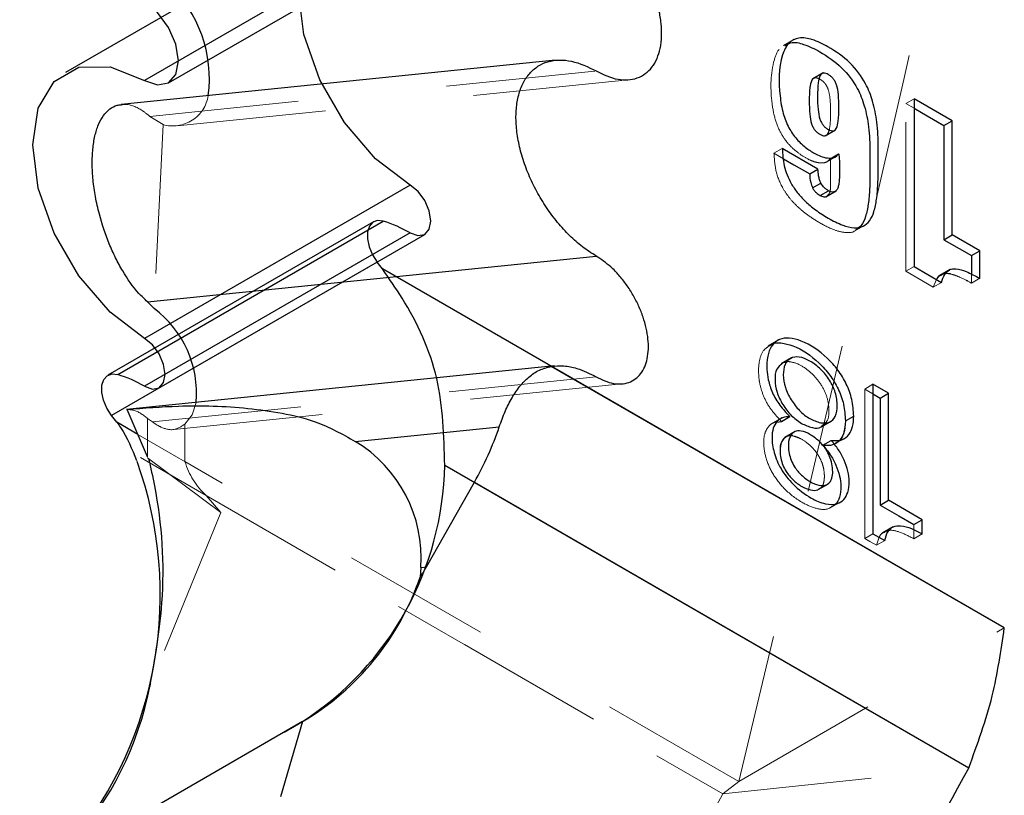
# Model space of a CAD drawing. Header units: inches. Extents: x 0.1 to 87.3, y 0.1 to 33.9.
# Tile 82 of 161: x 35.546 to 36.207, y 6.838 to 7.359. Entities that reach past the tile are written whole.
import ezdxf

# ---------------------------------------------------------------- set-up
doc = ezdxf.new("R2010")
doc.units = ezdxf.units.IN
doc.header["$MEASUREMENT"] = 0
doc.linetypes.add('HIDDEN', pattern=[0.075, 0.05, -0.025])

msp = doc.modelspace()

# ---------------------------------------------------------------- linework, layer by layer
at = {"color": 7, "linetype": 'Continuous', "lineweight": 25}
for p, q in [((35.755023, 7.425984), (35.576854, 7.323129)), ((35.80801, 7.420737), (35.629842, 7.317882)), ((35.645943, 7.316288), (35.824111, 7.419143)), ((36.065408, 7.345231), (36.064712, 7.344829)), ((35.905619, 7.331391), (35.614205, 7.301727)), ((36.085041, 7.322912), (36.078081, 7.318894)), ((36.085041, 7.322912), (36.078777, 7.319296)), ((36.146081, 7.305599), (36.146081, 7.193121)), ((36.171669, 7.290827), (36.146081, 7.305599)), ((36.146081, 7.305599), (36.146081, 7.193121)), ((36.171669, 7.290827), (36.146081, 7.305599)), ((36.166101, 7.287613), (36.171669, 7.290827)), ((36.166101, 7.287613), (36.171669, 7.290827)), ((36.166101, 7.287613), (36.166101, 7.211037)), ((36.166101, 7.287613), (36.166101, 7.211037)), ((36.171669, 7.214252), (36.171669, 7.290827)), ((36.171669, 7.214252), (36.171669, 7.290827)), ((36.086374, 7.280724), (36.093334, 7.284741)), ((36.08707, 7.281126), (36.093334, 7.284741)), ((36.081619, 7.258469), (36.05768, 7.272289)), ((36.081619, 7.258469), (36.05768, 7.272289)), ((36.090864, 7.26604), (36.095362, 7.268636)), ((36.090864, 7.26604), (36.095362, 7.268636)), ((36.093425, 7.266637), (36.094121, 7.267039)), ((36.095362, 7.268636), (36.09564, 7.268476)), ((36.095362, 7.268636), (36.09564, 7.268476)), ((36.076051, 7.255255), (36.081619, 7.258469)), ((36.076051, 7.255255), (36.081619, 7.258469)), ((35.80801, 7.247656), (35.629842, 7.144801)), ((36.077978, 7.245878), (36.083546, 7.249092)), ((36.077978, 7.245878), (36.083546, 7.249092)), ((36.083071, 7.240712), (36.088639, 7.243926)), ((36.083071, 7.240712), (36.088639, 7.243926)), ((36.086866, 7.239854), (36.093826, 7.243871)), ((36.087562, 7.240255), (36.093826, 7.243871)), ((35.783388, 7.222993), (35.605219, 7.120139)), ((35.611865, 7.120618), (35.790034, 7.223473)), ((36.112629, 7.220531), (36.113324, 7.220933)), ((35.807947, 7.215674), (35.629779, 7.112819)), ((35.639644, 7.111811), (35.817813, 7.214666)), ((36.166101, 7.211037), (36.171669, 7.214252)), ((36.166101, 7.211037), (36.171669, 7.214252)), ((36.190093, 7.203616), (36.171669, 7.214252)), ((36.190093, 7.203616), (36.171669, 7.214252)), ((35.631755, 7.169492), (35.932765, 7.200133)), ((36.184525, 7.200402), (36.190093, 7.203616)), ((36.184525, 7.200402), (36.190093, 7.203616)), ((36.184525, 7.200402), (36.184525, 7.18799)), ((36.184525, 7.200402), (36.184525, 7.18799)), ((36.190093, 7.185198), (36.190093, 7.203616)), ((36.190093, 7.185198), (36.190093, 7.203616)), ((35.785941, 7.196087), (35.607772, 7.093232)), ((36.146081, 7.193121), (36.164505, 7.182485)), ((36.146081, 7.193121), (36.164505, 7.182485)), ((36.206619, 6.950685), (35.789391, 7.191546)), ((36.170229, 7.191057), (36.163269, 7.187039)), ((36.170229, 7.191057), (36.163965, 7.187441)), ((35.63631, 7.164868), (35.631755, 7.169492)), ((36.05518, 7.143843), (36.054484, 7.143441)), ((36.063796, 7.131776), (36.056837, 7.127759)), ((36.063796, 7.131776), (36.0631, 7.131374)), ((35.904781, 7.126402), (35.617755, 7.097185)), ((36.206619, 6.950685), (35.902713, 7.126126)), ((36.118524, 7.114096), (36.118524, 7.013934)), ((36.12892, 7.108094), (36.118524, 7.114096)), ((36.118524, 7.114096), (36.118524, 7.013934)), ((36.12892, 7.108094), (36.118524, 7.114096)), ((36.123352, 7.10488), (36.12892, 7.108094)), ((36.123352, 7.10488), (36.12892, 7.108094)), ((36.12892, 7.036325), (36.12892, 7.108094)), ((36.12892, 7.036325), (36.12892, 7.108094)), ((36.123352, 7.10488), (36.123352, 7.033111)), ((36.123352, 7.10488), (36.123352, 7.033111)), ((35.631907, 7.06557), (35.618092, 7.097215)), ((35.625381, 7.080517), (35.611222, 7.088691)), ((36.053964, 7.088765), (36.057195, 7.089253)), ((36.053964, 7.088765), (36.057195, 7.089253)), ((36.05734, 7.091524), (36.056644, 7.091122)), ((36.057195, 7.089253), (36.062763, 7.092467)), ((36.057195, 7.089253), (36.062763, 7.092467)), ((36.083741, 7.085561), (36.090701, 7.089578)), ((36.084437, 7.085963), (36.090701, 7.089578)), ((36.100018, 7.089531), (36.105586, 7.092745)), ((36.100018, 7.089531), (36.105586, 7.092745)), ((35.771241, 7.07581), (35.867829, 7.085642)), ((36.066252, 7.082439), (36.059292, 7.078421)), ((36.066252, 7.082439), (36.059988, 7.078822)), ((36.084845, 7.073291), (36.090413, 7.076505)), ((36.084845, 7.073291), (36.090413, 7.076505)), ((36.099282, 7.077704), (36.099978, 7.078105)), ((35.831204, 7.059891), (36.182797, 6.856921)), ((35.819007, 6.991671), (35.851123, 7.048392)), ((35.851123, 7.048392), (36.182797, 6.856921)), ((36.081708, 7.043454), (36.088667, 7.047471)), ((36.087971, 7.04707), (36.088667, 7.047471)), ((36.096598, 7.035029), (36.097294, 7.035431)), ((36.123352, 7.033111), (36.12892, 7.036325)), ((36.123352, 7.033111), (36.12892, 7.036325)), ((36.151429, 7.023331), (36.12892, 7.036325)), ((36.151429, 7.023331), (36.12892, 7.036325)), ((36.145862, 7.020117), (36.151429, 7.023331)), ((36.145862, 7.020117), (36.151429, 7.023331)), ((36.151429, 7.013736), (36.151429, 7.023331)), ((36.151429, 7.013736), (36.151429, 7.023331)), ((36.132118, 7.018574), (36.125158, 7.014556)), ((36.132118, 7.018574), (36.125854, 7.014957)), ((36.118524, 7.013934), (36.126474, 7.009344)), ((36.118524, 7.013934), (36.126474, 7.009344)), ((35.815238, 6.991287), (35.814664, 6.984848)), ((35.815238, 6.991287), (35.819007, 6.991671)), ((35.735733, 6.887878), (35.546096, 6.778403)), ((35.735733, 6.887878), (35.546096, 6.778403)), ((35.735733, 6.887878), (35.720962, 6.837554)), ((35.735733, 6.887878), (35.720962, 6.837554))]:
    msp.add_line(p, q, dxfattribs=at)
at = {"color": 7, "linetype": 'HIDDEN', "lineweight": 18}
for p, q in [((36.065408, 7.345231), (36.058448, 7.341213)), ((36.064712, 7.344829), (36.058448, 7.341213)), ((35.633469, 7.293755), (35.932765, 7.324221)), ((36.078777, 7.319296), (36.078081, 7.318894)), ((35.651664, 7.287476), (35.954742, 7.318326)), ((36.140513, 7.302385), (36.146081, 7.305599)), ((36.140513, 7.302385), (36.146081, 7.305599)), ((36.140513, 7.189906), (36.140513, 7.302385)), ((36.140513, 7.302385), (36.146081, 7.299171)), ((36.140513, 7.302385), (36.146081, 7.299171)), ((36.140513, 7.189906), (36.140513, 7.302385)), ((35.633469, 7.293755), (35.642246, 7.288287)), ((35.642246, 7.288287), (35.63631, 7.164868)), ((36.086374, 7.280724), (36.08707, 7.281126)), ((36.052112, 7.269074), (36.05768, 7.272289)), ((36.052112, 7.269074), (36.05768, 7.272289)), ((36.052112, 7.269074), (36.058472, 7.265403)), ((36.052112, 7.269074), (36.058472, 7.265403)), ((36.087161, 7.263021), (36.094121, 7.267039)), ((36.087161, 7.263021), (36.093425, 7.266637)), ((36.089794, 7.265422), (36.090864, 7.26604)), ((36.089794, 7.265422), (36.090864, 7.26604)), ((36.090072, 7.265262), (36.09564, 7.268476)), ((36.090072, 7.265262), (36.09564, 7.268476)), ((36.086866, 7.239854), (36.087562, 7.240255)), ((36.106365, 7.216915), (36.113324, 7.220933)), ((36.106365, 7.216915), (36.112629, 7.220531)), ((36.140513, 7.189906), (36.146081, 7.193121)), ((36.140513, 7.189906), (36.146081, 7.193121)), ((36.163965, 7.187441), (36.163269, 7.187039)), ((36.184525, 7.18799), (36.184525, 7.181984)), ((36.184525, 7.18799), (36.184525, 7.181984)), ((36.161222, 7.18438), (36.158937, 7.179271)), ((36.161222, 7.18438), (36.158937, 7.179271)), ((36.158937, 7.179271), (36.164505, 7.182485)), ((36.158937, 7.179271), (36.164505, 7.182485)), ((36.184525, 7.181984), (36.190093, 7.185198)), ((36.184525, 7.181984), (36.190093, 7.185198)), ((36.05518, 7.143843), (36.04822, 7.139825)), ((36.054484, 7.143441), (36.04822, 7.139825)), ((36.0631, 7.131374), (36.056837, 7.127759)), ((35.635183, 7.08883), (35.932765, 7.119121)), ((35.64944, 7.083797), (35.950291, 7.11442)), ((36.112956, 7.110882), (36.118524, 7.114096)), ((36.112956, 7.110882), (36.118524, 7.114096)), ((36.112956, 7.010719), (36.112956, 7.110882)), ((36.112956, 7.110882), (36.118524, 7.107668)), ((36.112956, 7.110882), (36.118524, 7.107668)), ((36.112956, 7.010719), (36.112956, 7.110882)), ((35.631907, 7.091068), (35.635183, 7.08883)), ((35.631907, 7.065164), (35.631907, 7.091068)), ((35.65694, 7.062299), (35.65694, 7.087429)), ((36.05734, 7.091524), (36.05038, 7.087506)), ((36.056644, 7.091122), (36.05038, 7.087506)), ((36.08429, 7.086174), (36.085724, 7.087572)), ((36.083741, 7.085561), (36.084437, 7.085963)), ((36.02845, 6.847831), (35.625381, 7.080517)), ((36.059988, 7.078822), (36.059292, 7.078421)), ((36.093018, 7.074087), (36.099978, 7.078105)), ((36.093018, 7.074087), (36.099282, 7.077704)), ((35.627104, 7.064994), (36.017836, 6.839429)), ((35.681072, 7.028178), (35.631907, 7.064757)), ((36.02845, 6.847831), (35.65694, 7.062299)), ((36.081708, 7.043454), (36.087971, 7.04707)), ((35.681072, 7.028178), (35.671233, 7.039519)), ((35.671233, 7.039519), (36.017836, 6.839429)), ((36.090334, 7.031413), (36.097294, 7.035431)), ((36.090334, 7.031413), (36.096598, 7.035029)), ((35.681072, 7.028178), (35.633329, 6.911435)), ((36.125854, 7.014957), (36.125158, 7.014556)), ((36.145862, 7.020117), (36.145862, 7.010522)), ((36.145862, 7.020117), (36.145862, 7.010522)), ((36.112956, 7.010719), (36.118524, 7.013934)), ((36.112956, 7.010719), (36.118524, 7.013934)), ((36.122369, 7.010901), (36.120907, 7.006129)), ((36.122369, 7.010901), (36.120907, 7.006129)), ((36.120907, 7.006129), (36.126474, 7.009344)), ((36.120907, 7.006129), (36.126474, 7.009344)), ((36.145862, 7.010522), (36.151429, 7.013736)), ((36.145862, 7.010522), (36.151429, 7.013736)), ((36.02845, 6.847831), (36.206619, 6.950685)), ((36.02845, 6.847831), (36.206619, 6.950685)), ((35.550205, 6.78067), (35.740001, 6.890236)), ((35.550205, 6.78067), (35.740001, 6.890236)), ((36.017836, 6.839429), (36.182797, 6.856921)), ((36.017836, 6.839429), (36.182797, 6.856921)), ((36.017836, 6.839429), (36.02845, 6.847831)), ((36.017836, 6.839429), (36.02845, 6.847831))]:
    msp.add_line(p, q, dxfattribs=at)
at = {"color": 7, "linetype": 'Continuous', "lineweight": 25, "flags": 128}
for points in [[(35.80801, 7.247656), (35.784852, 7.265261), (35.763961, 7.289613), (35.747381, 7.31833), (35.736736, 7.3486), (35.733068, 7.377459), (35.736736, 7.402084), (35.747381, 7.420064), (35.763961, 7.429638), (35.784852, 7.42987), (35.80801, 7.420737)], [(35.629842, 7.317882), (35.638556, 7.314853), (35.645944, 7.316289), (35.650881, 7.32197), (35.652614, 7.331033), (35.650881, 7.342097), (35.645944, 7.353477), (35.638556, 7.363443), (35.629842, 7.370475)], [(35.629842, 7.144801), (35.606683, 7.162406), (35.585792, 7.186758), (35.569212, 7.215475), (35.558568, 7.245745), (35.5549, 7.274605), (35.558568, 7.29923), (35.569212, 7.31721), (35.585792, 7.326784), (35.606683, 7.327016), (35.629842, 7.317882)], [(36.146081, 7.299171), (36.154839, 7.294115), (36.166101, 7.287613)], [(36.146081, 7.299171), (36.154839, 7.294115), (36.166101, 7.287613)], [(36.058472, 7.265403), (36.065518, 7.261336), (36.076051, 7.255255)], [(36.058472, 7.265403), (36.065518, 7.261336), (36.076051, 7.255255)], [(35.807947, 7.215674), (35.813265, 7.213798), (35.81778, 7.214648), (35.820804, 7.218093), (35.821874, 7.223607), (35.820828, 7.230348), (35.817825, 7.237288), (35.813323, 7.243367), (35.80801, 7.247656)], [(35.790034, 7.223473), (35.786203, 7.223886), (35.782986, 7.222742), (35.780659, 7.220138), (35.77942, 7.216297), (35.779375, 7.211548), (35.780528, 7.206297), (35.782781, 7.200991), (35.785941, 7.196087)], [(36.166101, 7.211037), (36.176415, 7.205083), (36.184525, 7.200402)], [(36.166101, 7.211037), (36.176415, 7.205083), (36.184525, 7.200402)], [(35.629779, 7.112819), (35.635096, 7.110943), (35.639611, 7.111793), (35.642635, 7.115238), (35.643706, 7.120752), (35.642659, 7.127493), (35.639656, 7.134434), (35.635155, 7.140512), (35.629842, 7.144801)], [(35.607772, 7.093232), (35.604613, 7.098137), (35.60236, 7.103442), (35.601207, 7.108693), (35.601251, 7.113443), (35.60249, 7.117283), (35.604818, 7.119887), (35.608034, 7.121031), (35.611865, 7.120618)], [(36.123352, 7.033111), (36.135961, 7.025832), (36.145862, 7.020117)], [(36.123352, 7.033111), (36.135961, 7.025832), (36.145862, 7.020117)]]:
    msp.add_lwpolyline(points, dxfattribs=at)
at = {"color": 7, "linetype": 'HIDDEN', "lineweight": 18, "flags": 128}
for points in [[(36.158937, 7.179271), (36.148619, 7.185227), (36.140513, 7.189906)], [(36.158937, 7.179271), (36.148619, 7.185227), (36.140513, 7.189906)], [(35.664405, 7.101934), (35.661743, 7.093535), (35.65694, 7.087429)], [(36.120907, 7.006129), (36.116454, 7.0087), (36.112956, 7.010719)], [(36.120907, 7.006129), (36.116454, 7.0087), (36.112956, 7.010719)]]:
    msp.add_lwpolyline(points, dxfattribs=at)
at = {"color": 7, "linetype": 'HIDDEN', "lineweight": 18}
for centre, radius, start, end in [((0.09845, 15.554191), 36.969794, 346.3789435, 350.3762457), ((0.09845, 15.554191), 36.969794, 346.3789435, 350.3762457), ((35.648801, 7.311507), 0.024127, 254.235568, 350.858797), ((35.705891, 7.077137), 0.051151, 196.863559, 227.344884), ((69.939768, -11.954122), 38.780086, 151.0125122, 151.3785147), ((69.939768, -11.954122), 38.780086, 151.0125122, 151.3785147)]:
    msp.add_arc(centre, radius, start, end, dxfattribs=at)
at = {"color": 7, "linetype": 'Continuous', "lineweight": 25}
for centre, radius, start, end in [((35.586858, 7.319002), 0.086509, 352.475854, 47.289164), ((35.76538, 7.142374), 0.084763, 59.854919, 73.090738), ((35.527841, 6.996422), 0.326315, 36.723991, 37.725406), ((35.594213, 7.108337), 0.070483, 354.787494, 53.326083), ((35.587211, 7.03952), 0.084763, 59.85493, 73.090813), ((35.352114, 6.895399), 0.323263, 36.722579, 37.733362), ((35.667177, 7.153258), 0.211738, 330.312812, 341.376984), ((35.723917, 6.997464), 0.09153, 356.130473, 58.866196), ((35.375747, 6.973038), 0.264631, 320.790553, 19.713521), ((35.622147, 7.063421), 0.209086, 302.904898, 359.03263), ((35.751013, 7.030162), 0.078133, 324.5522, 330.485413), ((35.645285, 7.042109), 0.178796, 300.389306, 341.321574), ((35.415393, 6.95387), 0.22203, 318.154859, 348.981745), ((70.118424, -11.94411), 38.79569, 151.0126508, 151.3785069), ((70.118424, -11.94411), 38.79569, 151.0126508, 151.3785069)]:
    msp.add_arc(centre, radius, start, end, dxfattribs=at)
for points, knots in [([(35.932765, 7.324221), (35.937543, 7.321899), (35.946232, 7.317677), (35.960585, 7.318211), (35.971538, 7.326425), (35.976822, 7.340133), (35.977032, 7.353515), (35.975087, 7.365251), (35.972429, 7.374604), (35.968698, 7.383965), (35.963993, 7.393081), (35.958449, 7.401717), (35.952187, 7.409599), (35.944034, 7.418169), (35.937049, 7.422903), (35.932765, 7.425807)], [0, 0, 0, 0, 0.1009492, 0.1835949, 0.2610712, 0.3491809, 0.455677, 0.5147687, 0.5771925, 0.6419481, 0.7079069, 0.7738603, 0.8386061, 0.9010105, 1, 1, 1, 1]), ([(36.05768, 7.272289), (36.057928, 7.268389), (36.058448, 7.260201), (36.062489, 7.250205), (36.067727, 7.242461), (36.07319, 7.236517), (36.080173, 7.23073), (36.088604, 7.225304), (36.09723, 7.2209), (36.105267, 7.218653), (36.112021, 7.219537), (36.116772, 7.223843), (36.119523, 7.230329), (36.121159, 7.238704), (36.12195, 7.249002), (36.12207, 7.258839), (36.122052, 7.266259), (36.122053, 7.270088), (36.122053, 7.271773), (36.122053, 7.272514), (36.122053, 7.27284), (36.122053, 7.272984), (36.122053, 7.273047), (36.122053, 7.273075), (36.122053, 7.273087), (36.122053, 7.273093), (36.122053, 7.278715), (36.121573, 7.289133), (36.118834, 7.303535), (36.113406, 7.317411), (36.103461, 7.330438), (36.090341, 7.339627), (36.078777, 7.345385), (36.069242, 7.347226), (36.061118, 7.343186), (36.055028, 7.329121), (36.055195, 7.312565), (36.057813, 7.296107), (36.061684, 7.286207), (36.067106, 7.27831), (36.073525, 7.272539), (36.079368, 7.268782), (36.084504, 7.266508), (36.08872, 7.265559), (36.093016, 7.265883), (36.094618, 7.267763), (36.095362, 7.268636)], [0, 0, 0, 0, 0.0335478, 0.0704408, 0.0911241, 0.1140203, 0.1397907, 0.1691247, 0.2003346, 0.2230624, 0.2402386, 0.2564199, 0.2757521, 0.3000877, 0.3298056, 0.3646924, 0.3849053, 0.3937993, 0.3977117, 0.3994335, 0.4001907, 0.4005246, 0.4006713, 0.4007354, 0.400764, 0.4007758, 0.400786, 0.4492449, 0.4904681, 0.5266651, 0.5768557, 0.6291967, 0.6632205, 0.6884536, 0.7096489, 0.7356076, 0.8149427, 0.849477, 0.8790837, 0.905763, 0.9313288, 0.9529774, 0.9654854, 0.9794419, 0.9904538, 1, 1, 1, 1]), ([(36.05768, 7.272289), (36.057928, 7.268389), (36.058448, 7.260201), (36.062489, 7.250205), (36.067727, 7.242461), (36.07319, 7.236517), (36.080173, 7.23073), (36.088604, 7.225304), (36.09723, 7.2209), (36.105267, 7.218653), (36.112021, 7.219537), (36.116772, 7.223843), (36.119523, 7.230329), (36.121159, 7.238704), (36.12195, 7.249002), (36.12207, 7.258839), (36.122052, 7.266259), (36.122053, 7.270088), (36.122053, 7.271773), (36.122053, 7.272514), (36.122053, 7.27284), (36.122053, 7.272984), (36.122053, 7.273047), (36.122053, 7.273075), (36.122053, 7.273087), (36.122053, 7.273093), (36.122053, 7.278715), (36.121573, 7.289133), (36.118834, 7.303535), (36.113406, 7.317411), (36.103461, 7.330438), (36.090341, 7.339627), (36.078777, 7.345385), (36.069242, 7.347226), (36.061118, 7.343186), (36.055028, 7.329121), (36.055195, 7.312565), (36.057813, 7.296107), (36.061684, 7.286207), (36.067106, 7.27831), (36.073525, 7.272539), (36.079368, 7.268782), (36.084504, 7.266508), (36.08872, 7.265559), (36.093016, 7.265883), (36.094618, 7.267763), (36.095362, 7.268636)], [0, 0, 0, 0, 0.0335478, 0.0704408, 0.0911241, 0.1140203, 0.1397907, 0.1691247, 0.2003346, 0.2230624, 0.2402386, 0.2564199, 0.2757521, 0.3000877, 0.3298056, 0.3646924, 0.3849053, 0.3937993, 0.3977117, 0.3994335, 0.4001907, 0.4005246, 0.4006713, 0.4007354, 0.400764, 0.4007758, 0.400786, 0.4492449, 0.4904681, 0.5266651, 0.5768557, 0.6291967, 0.6632205, 0.6884536, 0.7096489, 0.7356076, 0.8149427, 0.849477, 0.8790837, 0.905763, 0.9313288, 0.9529774, 0.9654854, 0.9794419, 0.9904538, 1, 1, 1, 1]), ([(36.059435, 7.341089), (36.060687, 7.341861), (36.064492, 7.344208), (36.073314, 7.341986), (36.084722, 7.336502), (36.097909, 7.327196), (36.107836, 7.314201), (36.113267, 7.300319), (36.116005, 7.285919), (36.116486, 7.275489), (36.116485, 7.269847), (36.116485, 7.269806), (36.116485, 7.269747), (36.116485, 7.26964), (36.116485, 7.26945), (36.116485, 7.269111), (36.116485, 7.268505), (36.116485, 7.267423), (36.116486, 7.265491), (36.116484, 7.262041), (36.116499, 7.255121), (36.116376, 7.245798), (36.115608, 7.235463), (36.113912, 7.22719), (36.111428, 7.220704), (36.108268, 7.218422), (36.106956, 7.217475)], [0, 0, 0, 0, 0.0270238, 0.082101, 0.1563659, 0.2706125, 0.3801653, 0.4591739, 0.5491532, 0.6549263, 0.6551655, 0.6553533, 0.6556882, 0.6562882, 0.6573557, 0.6592661, 0.6626746, 0.6687592, 0.6796326, 0.6990457, 0.7337089, 0.809854, 0.874724, 0.9278422, 0.9700393, 1, 1, 1, 1]), ([(36.059435, 7.341089), (36.060687, 7.341861), (36.064492, 7.344208), (36.073314, 7.341986), (36.084722, 7.336502), (36.097909, 7.327196), (36.107836, 7.314201), (36.113267, 7.300319), (36.116005, 7.285919), (36.116486, 7.275489), (36.116485, 7.269847), (36.116485, 7.269806), (36.116485, 7.269747), (36.116485, 7.26964), (36.116485, 7.26945), (36.116485, 7.269111), (36.116485, 7.268505), (36.116485, 7.267423), (36.116486, 7.265491), (36.116484, 7.262041), (36.116499, 7.255121), (36.116376, 7.245798), (36.115608, 7.235463), (36.113912, 7.22719), (36.111428, 7.220704), (36.108268, 7.218422), (36.106956, 7.217475)], [0, 0, 0, 0, 0.0270238, 0.082101, 0.1563659, 0.2706125, 0.3801653, 0.4591739, 0.5491532, 0.6549263, 0.6551655, 0.6553533, 0.6556882, 0.6562882, 0.6573557, 0.6592661, 0.6626746, 0.6687592, 0.6796326, 0.6990457, 0.7337089, 0.809854, 0.874724, 0.9278422, 0.9700393, 1, 1, 1, 1]), ([(35.932765, 7.200133), (35.929704, 7.202083), (35.923411, 7.206092), (35.914832, 7.213774), (35.906711, 7.222624), (35.899315, 7.232575), (35.89282, 7.243319), (35.887409, 7.254577), (35.883224, 7.26604), (35.880381, 7.277401), (35.878957, 7.288355), (35.878993, 7.298616), (35.8805, 7.307918), (35.883462, 7.316018), (35.887849, 7.322687), (35.893578, 7.327678), (35.900462, 7.330775), (35.908205, 7.331854), (35.919513, 7.330747), (35.92739, 7.326868), (35.932765, 7.324221)], [0, 0, 0, 0, 0.056814, 0.1167906, 0.179825, 0.2448744, 0.3107818, 0.3763409, 0.44036, 0.5017376, 0.5595435, 0.6130843, 0.6620277, 0.7065183, 0.7473101, 0.7858292, 0.8240219, 0.8639124, 0.9071214, 1, 1, 1, 1]), ([(36.078804, 7.319243), (36.078717, 7.319214), (36.078134, 7.319019), (36.076845, 7.316858), (36.075881, 7.311906), (36.075705, 7.304162), (36.075886, 7.296059), (36.076798, 7.29001), (36.078199, 7.28651), (36.079473, 7.284555), (36.081055, 7.282963), (36.082303, 7.282177), (36.082937, 7.281778)], [0, 0, 0, 0, 0.0066844, 0.045235, 0.1704201, 0.3862748, 0.6132174, 0.7728136, 0.8352051, 0.8910334, 0.9446338, 1, 1, 1, 1]), ([(36.078804, 7.319243), (36.078717, 7.319214), (36.078134, 7.319019), (36.076845, 7.316858), (36.075881, 7.311906), (36.075705, 7.304162), (36.075886, 7.296059), (36.076798, 7.29001), (36.078199, 7.28651), (36.079473, 7.284555), (36.081055, 7.282963), (36.082303, 7.282177), (36.082937, 7.281778)], [0, 0, 0, 0, 0.0066844, 0.045235, 0.1704201, 0.3862748, 0.6132174, 0.7728136, 0.8352051, 0.8910334, 0.9446338, 1, 1, 1, 1]), ([(36.090188, 7.284219), (36.089618, 7.284459), (36.088357, 7.28499), (36.086633, 7.286197), (36.085038, 7.287764), (36.083767, 7.289726), (36.082365, 7.293223), (36.081457, 7.299268), (36.081257, 7.307409), (36.081493, 7.315027), (36.082347, 7.320211), (36.08396, 7.322427), (36.085399, 7.32296), (36.086968, 7.322658), (36.088634, 7.321826), (36.090376, 7.320656), (36.091962, 7.31908), (36.093229, 7.317123), (36.094625, 7.313624), (36.095525, 7.307578), (36.095723, 7.299436), (36.095489, 7.291823), (36.094632, 7.28664), (36.09303, 7.284433), (36.09159, 7.283879), (36.090673, 7.284101), (36.090188, 7.284219)], [0, 0, 0, 0, 0.020651, 0.0456434, 0.0698387, 0.0950397, 0.1232033, 0.1952453, 0.2976876, 0.3951182, 0.4516333, 0.4690352, 0.4837039, 0.5001445, 0.5209159, 0.5458564, 0.5699974, 0.5951528, 0.6232786, 0.6953241, 0.7978696, 0.8951824, 0.9516378, 0.9690204, 0.9836448, 1, 1, 1, 1]), ([(36.090188, 7.284219), (36.089618, 7.284459), (36.088357, 7.28499), (36.086633, 7.286197), (36.085038, 7.287764), (36.083767, 7.289726), (36.082365, 7.293223), (36.081457, 7.299268), (36.081257, 7.307409), (36.081493, 7.315027), (36.082347, 7.320211), (36.08396, 7.322427), (36.085399, 7.32296), (36.086968, 7.322658), (36.088634, 7.321826), (36.090376, 7.320656), (36.091962, 7.31908), (36.093229, 7.317123), (36.094625, 7.313624), (36.095525, 7.307578), (36.095723, 7.299436), (36.095489, 7.291823), (36.094632, 7.28664), (36.09303, 7.284433), (36.09159, 7.283879), (36.090673, 7.284101), (36.090188, 7.284219)], [0, 0, 0, 0, 0.020651, 0.0456434, 0.0698387, 0.0950397, 0.1232033, 0.1952453, 0.2976876, 0.3951182, 0.4516333, 0.4690352, 0.4837039, 0.5001445, 0.5209159, 0.5458564, 0.5699974, 0.5951528, 0.6232786, 0.6953241, 0.7978696, 0.8951824, 0.9516378, 0.9690204, 0.9836448, 1, 1, 1, 1]), ([(35.631755, 7.169492), (35.629815, 7.171324), (35.623382, 7.177396), (35.616445, 7.187588), (35.610257, 7.198991), (35.604613, 7.211589), (35.600043, 7.225307), (35.59682, 7.239734), (35.59521, 7.250993), (35.59459, 7.261659), (35.594958, 7.271517), (35.596307, 7.280369), (35.598632, 7.28801), (35.601936, 7.294306), (35.606228, 7.298827), (35.610557, 7.301297), (35.613303, 7.301451), (35.614228, 7.301503)], [0, 0, 0, 0, 0.0532653, 0.1766354, 0.243814, 0.3127396, 0.4522945, 0.5319392, 0.6080029, 0.6793975, 0.7452419, 0.8048614, 0.8578624, 0.9043633, 0.9454021, 0.9816203, 1, 1, 1, 1]), ([(36.082937, 7.281778), (36.08348, 7.281494), (36.084453, 7.280985), (36.085959, 7.280652), (36.086726, 7.281025), (36.087043, 7.281179)], [0, 0, 0, 0, 0.42537169, 0.7623197, 1, 1, 1, 1]), ([(36.082937, 7.281778), (36.08348, 7.281494), (36.084453, 7.280985), (36.085959, 7.280652), (36.086726, 7.281025), (36.087043, 7.281179)], [0, 0, 0, 0, 0.42537169, 0.7623197, 1, 1, 1, 1]), ([(36.09564, 7.268476), (36.096105, 7.261684), (36.096632, 7.253993), (36.095069, 7.245767), (36.093942, 7.243888), (36.092291, 7.242971), (36.090394, 7.243049), (36.089256, 7.243617), (36.088639, 7.243926)], [0, 0, 0, 0, 0.6666604, 0.7548216, 0.820621, 0.875449, 0.9324069, 1, 1, 1, 1]), ([(36.09564, 7.268476), (36.096105, 7.261684), (36.096632, 7.253993), (36.095069, 7.245767), (36.093942, 7.243888), (36.092291, 7.242971), (36.090394, 7.243049), (36.089256, 7.243617), (36.088639, 7.243926)], [0, 0, 0, 0, 0.6666604, 0.7548216, 0.820621, 0.875449, 0.9324069, 1, 1, 1, 1]), ([(36.076051, 7.255255), (36.076148, 7.253301), (36.076308, 7.250065), (36.077504, 7.247066), (36.077978, 7.245878)], [0, 0, 0, 0, 0.6037225, 1, 1, 1, 1]), ([(36.076051, 7.255255), (36.076148, 7.253301), (36.076308, 7.250065), (36.077504, 7.247066), (36.077978, 7.245878)], [0, 0, 0, 0, 0.6037225, 1, 1, 1, 1]), ([(36.083546, 7.249092), (36.083228, 7.249819), (36.082565, 7.251337), (36.081861, 7.254492), (36.081714, 7.25691), (36.081619, 7.258469)], [0, 0, 0, 0, 0.2467125, 0.5144792, 1, 1, 1, 1]), ([(36.083546, 7.249092), (36.083228, 7.249819), (36.082565, 7.251337), (36.081861, 7.254492), (36.081714, 7.25691), (36.081619, 7.258469)], [0, 0, 0, 0, 0.2467125, 0.5144792, 1, 1, 1, 1]), ([(36.088639, 7.243926), (36.088024, 7.244309), (36.086834, 7.24505), (36.084978, 7.24669), (36.084087, 7.248184), (36.083546, 7.249092)], [0, 0, 0, 0, 0.2953727, 0.5718447, 1, 1, 1, 1]), ([(36.088639, 7.243926), (36.088024, 7.244309), (36.086834, 7.24505), (36.084978, 7.24669), (36.084087, 7.248184), (36.083546, 7.249092)], [0, 0, 0, 0, 0.2953727, 0.5718447, 1, 1, 1, 1]), ([(36.077978, 7.245878), (36.078307, 7.245288), (36.078959, 7.244116), (36.08063, 7.242286), (36.082131, 7.241318), (36.083071, 7.240712)], [0, 0, 0, 0, 0.27449446, 0.54582701, 1, 1, 1, 1]), ([(36.077978, 7.245878), (36.078307, 7.245288), (36.078959, 7.244116), (36.08063, 7.242286), (36.082131, 7.241318), (36.083071, 7.240712)], [0, 0, 0, 0, 0.27449446, 0.54582701, 1, 1, 1, 1]), ([(36.083071, 7.240712), (36.08382, 7.240362), (36.085191, 7.23972), (36.087076, 7.23973), (36.087555, 7.240255), (36.087559, 7.240259)], [0, 0, 0, 0, 0.54440482, 0.99642753, 1, 1, 1, 1]), ([(36.083071, 7.240712), (36.08382, 7.240362), (36.085191, 7.23972), (36.087076, 7.23973), (36.087555, 7.240255), (36.087559, 7.240259)], [0, 0, 0, 0, 0.54440482, 0.99642753, 1, 1, 1, 1]), ([(35.932765, 7.119121), (35.936575, 7.11727), (35.943504, 7.113902), (35.954951, 7.114329), (35.963686, 7.120879), (35.9679, 7.131811), (35.968066, 7.142483), (35.966516, 7.151841), (35.964395, 7.1593), (35.961421, 7.166765), (35.957669, 7.174036), (35.953247, 7.180922), (35.948254, 7.187208), (35.941752, 7.194042), (35.936182, 7.197817), (35.932765, 7.200133)], [0, 0, 0, 0, 0.100949, 0.1835947, 0.2610683, 0.3491791, 0.4556761, 0.5147667, 0.5771895, 0.6419494, 0.7079089, 0.7738618, 0.8386074, 0.9010084, 1, 1, 1, 1]), ([(35.831204, 7.059891), (35.830721, 7.079486), (35.829753, 7.118811), (35.809654, 7.1626), (35.793918, 7.185078), (35.789391, 7.191546)], [0, 0, 0, 0, 0.41432, 0.831494, 1, 1, 1, 1]), ([(36.170449, 7.188121), (36.168862, 7.188317), (36.16563, 7.188717), (36.162094, 7.186563), (36.161352, 7.184706), (36.161222, 7.18438)], [0, 0, 0, 0, 0.4430226, 0.9020883, 1, 1, 1, 1]), ([(36.164179, 7.187092), (36.163179, 7.186639), (36.161836, 7.186031), (36.161347, 7.184715), (36.161222, 7.18438)], [0, 0, 0, 0, 0.7455302, 1, 1, 1, 1]), ([(36.164505, 7.182485), (36.165087, 7.184343), (36.166105, 7.187589), (36.169651, 7.191313), (36.175166, 7.191948), (36.182064, 7.189555), (36.187113, 7.186815), (36.190093, 7.185198)], [0, 0, 0, 0, 0.1829017, 0.319642, 0.4567632, 0.6794252, 1, 1, 1, 1]), ([(36.164505, 7.182485), (36.165087, 7.184343), (36.166105, 7.187589), (36.169651, 7.191313), (36.175166, 7.191948), (36.182064, 7.189555), (36.187113, 7.186815), (36.190093, 7.185198)], [0, 0, 0, 0, 0.1829017, 0.319642, 0.4567632, 0.6794252, 1, 1, 1, 1]), ([(36.105586, 7.092745), (36.105333, 7.096502), (36.104835, 7.103922), (36.100959, 7.114394), (36.095278, 7.123792), (36.08568, 7.134344), (36.074478, 7.142208), (36.062893, 7.145499), (36.055562, 7.144715), (36.049963, 7.140019), (36.047439, 7.132545), (36.047156, 7.124693), (36.048196, 7.116394), (36.050904, 7.108203), (36.055784, 7.099723), (36.060383, 7.094941), (36.062763, 7.092467)], [0, 0, 0, 0, 0.0811142, 0.1602155, 0.2388254, 0.3174525, 0.4681393, 0.5269941, 0.5752558, 0.6211149, 0.6765558, 0.7405472, 0.7903089, 0.8568535, 0.9259369, 1, 1, 1, 1]), ([(36.105586, 7.092745), (36.105333, 7.096502), (36.104835, 7.103922), (36.100959, 7.114394), (36.095278, 7.123792), (36.08568, 7.134344), (36.074478, 7.142208), (36.062893, 7.145499), (36.055562, 7.144715), (36.049963, 7.140019), (36.047439, 7.132545), (36.047156, 7.124693), (36.048196, 7.116394), (36.050904, 7.108203), (36.055784, 7.099723), (36.060383, 7.094941), (36.062763, 7.092467)], [0, 0, 0, 0, 0.0811142, 0.1602155, 0.2388254, 0.3174525, 0.4681393, 0.5269941, 0.5752558, 0.6211149, 0.6765558, 0.7405472, 0.7903089, 0.8568535, 0.9259369, 1, 1, 1, 1]), ([(36.04908, 7.139975), (36.049424, 7.14028), (36.051451, 7.142078), (36.057456, 7.142094), (36.068802, 7.13915), (36.080131, 7.131101), (36.089706, 7.120583), (36.095393, 7.111179), (36.099267, 7.100708), (36.099765, 7.093287), (36.100018, 7.089531)], [0, 0, 0, 0, 0.0168429, 0.099326, 0.1999132, 0.4574486, 0.5918285, 0.7261726, 0.8613696, 1, 1, 1, 1]), ([(36.04908, 7.139975), (36.049424, 7.14028), (36.051451, 7.142078), (36.057456, 7.142094), (36.068802, 7.13915), (36.080131, 7.131101), (36.089706, 7.120583), (36.095393, 7.111179), (36.099267, 7.100708), (36.099765, 7.093287), (36.100018, 7.089531)], [0, 0, 0, 0, 0.0168429, 0.099326, 0.1999132, 0.4574486, 0.5918285, 0.7261726, 0.8613696, 1, 1, 1, 1]), ([(36.057583, 7.128092), (36.056259, 7.126894), (36.053125, 7.124057), (36.05246, 7.11663), (36.053873, 7.108536), (36.057821, 7.100382), (36.063303, 7.093044), (36.068235, 7.089554), (36.070641, 7.087851)], [0, 0, 0, 0, 0.1085582, 0.257013, 0.4342855, 0.6242531, 0.8166818, 1, 1, 1, 1]), ([(36.057583, 7.128092), (36.056259, 7.126894), (36.053125, 7.124057), (36.05246, 7.11663), (36.053873, 7.108536), (36.057821, 7.100382), (36.063303, 7.093044), (36.068235, 7.089554), (36.070641, 7.087851)], [0, 0, 0, 0, 0.1085582, 0.257013, 0.4342855, 0.6242531, 0.8166818, 1, 1, 1, 1]), ([(36.083416, 7.088275), (36.080942, 7.089063), (36.07565, 7.090746), (36.068951, 7.096413), (36.063363, 7.103562), (36.059462, 7.111733), (36.057975, 7.119932), (36.058844, 7.127116), (36.063022, 7.132219), (36.069752, 7.132821), (36.076753, 7.129673), (36.083767, 7.12434), (36.089664, 7.117099), (36.093599, 7.108719), (36.094935, 7.100312), (36.094108, 7.092899), (36.089391, 7.087927), (36.085455, 7.088157), (36.083416, 7.088275)], [0, 0, 0, 0, 0.06206098, 0.13269263, 0.20683141, 0.28002201, 0.34832146, 0.40551801, 0.44942321, 0.49494661, 0.55623973, 0.63113184, 0.70570742, 0.77909921, 0.85129462, 0.90920145, 0.95298375, 1, 1, 1, 1]), ([(36.083416, 7.088275), (36.080942, 7.089063), (36.07565, 7.090746), (36.068951, 7.096413), (36.063363, 7.103562), (36.059462, 7.111733), (36.057975, 7.119932), (36.058844, 7.127116), (36.063022, 7.132219), (36.069752, 7.132821), (36.076753, 7.129673), (36.083767, 7.12434), (36.089664, 7.117099), (36.093599, 7.108719), (36.094935, 7.100312), (36.094108, 7.092899), (36.089391, 7.087927), (36.085455, 7.088157), (36.083416, 7.088275)], [0, 0, 0, 0, 0.06206098, 0.13269263, 0.20683141, 0.28002201, 0.34832146, 0.40551801, 0.44942321, 0.49494661, 0.55623973, 0.63113184, 0.70570742, 0.77909921, 0.85129462, 0.90920145, 0.95298375, 1, 1, 1, 1]), ([(35.867829, 7.085642), (35.869075, 7.089102), (35.871475, 7.095768), (35.876094, 7.104898), (35.881341, 7.112752), (35.887429, 7.119135), (35.894519, 7.124034), (35.899976, 7.125427), (35.902713, 7.126126)], [0, 0, 0, 0, 0.1967942, 0.37907, 0.5465476, 0.7005101, 0.8498016, 1, 1, 1, 1]), ([(35.902713, 7.126126), (35.905491, 7.12636), (35.911266, 7.126846), (35.921658, 7.124665), (35.928556, 7.121222), (35.932765, 7.119121)], [0, 0, 0, 0, 0.2653623, 0.5516608, 1, 1, 1, 1]), ([(36.118524, 7.107668), (36.118608, 7.107619), (36.120217, 7.106688), (36.121827, 7.10576), (36.123352, 7.10488)], [0, 0, 0, 0, 0.0527296, 1, 1, 1, 1]), ([(36.118524, 7.107668), (36.118608, 7.107619), (36.120217, 7.106688), (36.121827, 7.10576), (36.123352, 7.10488)], [0, 0, 0, 0, 0.0527296, 1, 1, 1, 1]), ([(35.618092, 7.097215), (35.629581, 7.098161), (35.656577, 7.100386), (35.691511, 7.099341), (35.72208, 7.094968), (35.746978, 7.089335), (35.762468, 7.0807), (35.771241, 7.07581)], [0, 0, 0, 0, 0.2199078, 0.5167288, 0.6636587, 0.8095213, 1, 1, 1, 1]), ([(35.611222, 7.088691), (35.612085, 7.087514), (35.617792, 7.079724), (35.621418, 7.070699), (35.624495, 7.063038)], [0, 0, 0, 0, 0.1511835, 1, 1, 1, 1]), ([(36.062763, 7.092467), (36.061093, 7.092385), (36.057844, 7.092225), (36.053715, 7.089149), (36.051227, 7.08437), (36.05042, 7.077169), (36.05193, 7.06781), (36.056598, 7.056853), (36.064984, 7.046169), (36.07544, 7.038267), (36.085726, 7.033573), (36.093948, 7.033236), (36.099393, 7.0367), (36.102109, 7.0421), (36.102808, 7.048746), (36.10185, 7.056087), (36.099314, 7.063341), (36.095599, 7.0704), (36.092136, 7.074477), (36.090413, 7.076505)], [0, 0, 0, 0, 0.0356176, 0.0692601, 0.1060256, 0.1497904, 0.2242449, 0.3094818, 0.405758, 0.5158015, 0.5907608, 0.6495859, 0.6848443, 0.7245918, 0.7762719, 0.8280044, 0.8841602, 0.9423615, 1, 1, 1, 1]), ([(36.062763, 7.092467), (36.061093, 7.092385), (36.057844, 7.092225), (36.053715, 7.089149), (36.051227, 7.08437), (36.05042, 7.077169), (36.05193, 7.06781), (36.056598, 7.056853), (36.064984, 7.046169), (36.07544, 7.038267), (36.085726, 7.033573), (36.093948, 7.033236), (36.099393, 7.0367), (36.102109, 7.0421), (36.102808, 7.048746), (36.10185, 7.056087), (36.099314, 7.063341), (36.095599, 7.0704), (36.092136, 7.074477), (36.090413, 7.076505)], [0, 0, 0, 0, 0.0356176, 0.0692601, 0.1060256, 0.1497904, 0.2242449, 0.3094818, 0.405758, 0.5158015, 0.5907608, 0.6495859, 0.6848443, 0.7245918, 0.7762719, 0.8280044, 0.8841602, 0.9423615, 1, 1, 1, 1]), ([(36.070641, 7.087851), (36.072894, 7.086772), (36.076852, 7.084877), (36.082538, 7.084325), (36.084092, 7.085966), (36.08429, 7.086174)], [0, 0, 0, 0, 0.53541305, 0.94102101, 1, 1, 1, 1]), ([(36.070641, 7.087851), (36.072894, 7.086772), (36.076852, 7.084877), (36.082538, 7.084325), (36.084092, 7.085966), (36.08429, 7.086174)], [0, 0, 0, 0, 0.53541305, 0.94102101, 1, 1, 1, 1]), ([(36.100018, 7.089531), (36.099862, 7.086626), (36.099586, 7.081482), (36.095898, 7.07536), (36.090386, 7.072781), (36.086783, 7.073112), (36.084845, 7.073291)], [0, 0, 0, 0, 0.3323526, 0.5886224, 0.7787188, 1, 1, 1, 1]), ([(36.090413, 7.076505), (36.092855, 7.076323), (36.097434, 7.075981), (36.102841, 7.080201), (36.105252, 7.086172), (36.105467, 7.090401), (36.105586, 7.092745)], [0, 0, 0, 0, 0.27381774, 0.51353324, 0.73037899, 1, 1, 1, 1]), ([(36.090413, 7.076505), (36.092855, 7.076323), (36.097434, 7.075981), (36.102841, 7.080201), (36.105252, 7.086172), (36.105467, 7.090401), (36.105586, 7.092745)], [0, 0, 0, 0, 0.27381774, 0.51353324, 0.73037899, 1, 1, 1, 1]), ([(36.100018, 7.089531), (36.099831, 7.086687), (36.099501, 7.081651), (36.096675, 7.076012), (36.094095, 7.074938), (36.093586, 7.074726)], [0, 0, 0, 0, 0.5100231, 0.9032906, 1, 1, 1, 1]), ([(36.090968, 7.060851), (36.091232, 7.059077), (36.091709, 7.055869), (36.09128, 7.051496), (36.089747, 7.048204), (36.086559, 7.046027), (36.081588, 7.046246), (36.075959, 7.048832), (36.070316, 7.053024), (36.06615, 7.05806), (36.063534, 7.063093), (36.062088, 7.067784), (36.06159, 7.073117), (36.06207, 7.078471), (36.065584, 7.082815), (36.071057, 7.083068), (36.076606, 7.080494), (36.082334, 7.076283), (36.086728, 7.07111), (36.089624, 7.065849), (36.090518, 7.062526), (36.090968, 7.060851)], [0, 0, 0, 0, 0.0520719, 0.0941752, 0.1263439, 0.1543752, 0.201207, 0.2627621, 0.333578, 0.4040881, 0.4509835, 0.4980321, 0.5458652, 0.6067954, 0.6503028, 0.6946546, 0.7538401, 0.8265445, 0.9001384, 0.9496697, 1, 1, 1, 1]), ([(36.090968, 7.060851), (36.091232, 7.059077), (36.091709, 7.055869), (36.09128, 7.051496), (36.089747, 7.048204), (36.086559, 7.046027), (36.081588, 7.046246), (36.075959, 7.048832), (36.070316, 7.053024), (36.06615, 7.05806), (36.063534, 7.063093), (36.062088, 7.067784), (36.06159, 7.073117), (36.06207, 7.078471), (36.065584, 7.082815), (36.071057, 7.083068), (36.076606, 7.080494), (36.082334, 7.076283), (36.086728, 7.07111), (36.089624, 7.065849), (36.090518, 7.062526), (36.090968, 7.060851)], [0, 0, 0, 0, 0.0520719, 0.0941752, 0.1263439, 0.1543752, 0.201207, 0.2627621, 0.333578, 0.4040881, 0.4509835, 0.4980321, 0.5458652, 0.6067954, 0.6503028, 0.6946546, 0.7538401, 0.8265445, 0.9001384, 0.9496697, 1, 1, 1, 1]), ([(36.060058, 7.078728), (36.059004, 7.077776), (36.056353, 7.075379), (36.056056, 7.069845), (36.056512, 7.064583), (36.057968, 7.059875), (36.060582, 7.054845), (36.064741, 7.049821), (36.070419, 7.045574), (36.075942, 7.043158), (36.080475, 7.042608), (36.082044, 7.043793), (36.082316, 7.043999)], [0, 0, 0, 0, 0.0799218, 0.2012006, 0.2964104, 0.3900586, 0.4834019, 0.623749, 0.764705, 0.8872276, 0.9804442, 1, 1, 1, 1]), ([(36.064828, 7.079518), (36.063223, 7.079573), (36.060045, 7.079681), (36.056491, 7.075226), (36.056025, 7.06991), (36.05652, 7.064568), (36.057966, 7.059879), (36.060583, 7.054844), (36.064741, 7.049822), (36.070419, 7.045574), (36.075942, 7.043158), (36.080475, 7.042608), (36.082044, 7.043793), (36.082316, 7.043999)], [0, 0, 0, 0, 0.08062449, 0.15971375, 0.27047492, 0.35742779, 0.44295459, 0.5282028, 0.65637857, 0.7851105, 0.89700758, 0.98214015, 1, 1, 1, 1]), ([(36.084845, 7.073291), (36.086568, 7.071262), (36.090031, 7.067186), (36.093747, 7.060125), (36.096278, 7.052881), (36.097255, 7.045506), (36.09649, 7.03897), (36.094246, 7.0339), (36.091746, 7.032537), (36.09088, 7.032065)], [0, 0, 0, 0, 0.171428, 0.3445301, 0.5115364, 0.6654115, 0.8191181, 0.9373349, 1, 1, 1, 1]), ([(36.084845, 7.073291), (36.086568, 7.071262), (36.090031, 7.067186), (36.093747, 7.060125), (36.096278, 7.052881), (36.097255, 7.045506), (36.09649, 7.03897), (36.094246, 7.0339), (36.091746, 7.032537), (36.09088, 7.032065)], [0, 0, 0, 0, 0.171428, 0.3445301, 0.5115364, 0.6654115, 0.8191181, 0.9373349, 1, 1, 1, 1]), ([(35.632576, 7.064259), (35.633943, 7.058185), (35.641053, 7.026584), (35.644444, 6.974558), (35.636614, 6.930089), (35.633329, 6.911435)], [0, 0, 0, 0, 0.1213503, 0.6314209, 1, 1, 1, 1]), ([(36.125939, 7.014798), (36.125603, 7.014661), (36.124021, 7.014013), (36.122806, 7.012372), (36.122396, 7.010993), (36.122369, 7.010901)], [0, 0, 0, 0, 0.2010602, 0.9465885, 1, 1, 1, 1]), ([(36.125939, 7.014798), (36.125603, 7.014661), (36.124021, 7.014013), (36.122806, 7.012372), (36.122396, 7.010993), (36.122369, 7.010901)], [0, 0, 0, 0, 0.2010602, 0.9465885, 1, 1, 1, 1]), ([(36.126474, 7.009344), (36.126952, 7.011484), (36.127784, 7.015214), (36.132049, 7.019107), (36.140769, 7.019739), (36.146824, 7.016329), (36.151429, 7.013736)], [0, 0, 0, 0, 0.204799, 0.3568963, 0.510935, 1, 1, 1, 1]), ([(36.126474, 7.009344), (36.126952, 7.011484), (36.127784, 7.015214), (36.132049, 7.019107), (36.140769, 7.019739), (36.146824, 7.016329), (36.151429, 7.013736)], [0, 0, 0, 0, 0.204799, 0.3568963, 0.510935, 1, 1, 1, 1]), ([(36.182797, 6.856921), (36.188617, 6.872845), (36.199747, 6.9033), (36.204399, 6.935379), (36.206619, 6.950685)], [0, 0, 0, 0, 0.522862, 1, 1, 1, 1]), ([(36.182797, 6.856921), (36.188617, 6.872845), (36.199747, 6.9033), (36.204399, 6.935379), (36.206619, 6.950685)], [0, 0, 0, 0, 0.522862, 1, 1, 1, 1])]:
    msp.add_open_spline(points, degree=3, knots=knots, dxfattribs=at)
at = {"color": 7, "linetype": 'HIDDEN', "lineweight": 18}
for points, knots in [([(36.089794, 7.265422), (36.08905, 7.264549), (36.087449, 7.262669), (36.083152, 7.262344), (36.078937, 7.263294), (36.073801, 7.265568), (36.067957, 7.269324), (36.061539, 7.275095), (36.056114, 7.282996), (36.052253, 7.292879), (36.049574, 7.309447), (36.049806, 7.325291), (36.054675, 7.339093), (36.058472, 7.340685), (36.059435, 7.341089)], [0, 0, 0, 0, 0.0319095, 0.0687181, 0.1153697, 0.1571814, 0.2295418, 0.3150027, 0.404177, 0.5031418, 0.6185769, 0.8837707, 0.9705361, 1, 1, 1, 1]), ([(36.089794, 7.265422), (36.08905, 7.264549), (36.087449, 7.262669), (36.083152, 7.262344), (36.078937, 7.263294), (36.073801, 7.265568), (36.067957, 7.269324), (36.061539, 7.275095), (36.056114, 7.282996), (36.052253, 7.292879), (36.049574, 7.309447), (36.049806, 7.325291), (36.054675, 7.339093), (36.058472, 7.340685), (36.059435, 7.341089)], [0, 0, 0, 0, 0.0319095, 0.0687181, 0.1153697, 0.1571814, 0.2295418, 0.3150027, 0.404177, 0.5031418, 0.6185769, 0.8837707, 0.9705361, 1, 1, 1, 1]), ([(36.087043, 7.281179), (36.087131, 7.281209), (36.087716, 7.281406), (36.089001, 7.283566), (36.089964, 7.288514), (36.09014, 7.296255), (36.08996, 7.304357), (36.089057, 7.310411), (36.087661, 7.313908), (36.086394, 7.315867), (36.084809, 7.31744), (36.083063, 7.318618), (36.08141, 7.319427), (36.079898, 7.319772), (36.079124, 7.319398), (36.078804, 7.319243)], [0, 0, 0, 0, 0.0061733, 0.0409348, 0.1538459, 0.3484372, 0.5535057, 0.6975808, 0.7538263, 0.8041316, 0.8524082, 0.9022838, 0.9438221, 0.9766997, 1, 1, 1, 1]), ([(36.087043, 7.281179), (36.087131, 7.281209), (36.087716, 7.281406), (36.089001, 7.283566), (36.089964, 7.288514), (36.09014, 7.296255), (36.08996, 7.304357), (36.089057, 7.310411), (36.087661, 7.313908), (36.086394, 7.315867), (36.084809, 7.31744), (36.083063, 7.318618), (36.08141, 7.319427), (36.079898, 7.319772), (36.079124, 7.319398), (36.078804, 7.319243)], [0, 0, 0, 0, 0.0061733, 0.0409348, 0.1538459, 0.3484372, 0.5535057, 0.6975808, 0.7538263, 0.8041316, 0.8524082, 0.9022838, 0.9438221, 0.9766997, 1, 1, 1, 1]), ([(35.614228, 7.301503), (35.61506, 7.301623), (35.619917, 7.302323), (35.626889, 7.298942), (35.631753, 7.295108), (35.633469, 7.293755)], [0, 0, 0, 0, 0.1180348, 0.6887571, 1, 1, 1, 1]), ([(36.106956, 7.217475), (36.106744, 7.217283), (36.105044, 7.215746), (36.099562, 7.21564), (36.09172, 7.2176), (36.08302, 7.222114), (36.074609, 7.22751), (36.067621, 7.233304), (36.06216, 7.239247), (36.056921, 7.246991), (36.052881, 7.256987), (36.05236, 7.265175), (36.052112, 7.269074)], [0, 0, 0, 0, 0.0101159, 0.0808888, 0.1745372, 0.3031351, 0.4240034, 0.5301885, 0.6245305, 0.7097542, 0.8617691, 1, 1, 1, 1]), ([(36.106956, 7.217475), (36.106744, 7.217283), (36.105044, 7.215746), (36.099562, 7.21564), (36.09172, 7.2176), (36.08302, 7.222114), (36.074609, 7.22751), (36.067621, 7.233304), (36.06216, 7.239247), (36.056921, 7.246991), (36.052881, 7.256987), (36.05236, 7.265175), (36.052112, 7.269074)], [0, 0, 0, 0, 0.0101159, 0.0808888, 0.1745372, 0.3031351, 0.4240034, 0.5301885, 0.6245305, 0.7097542, 0.8617691, 1, 1, 1, 1]), ([(36.087559, 7.240259), (36.088138, 7.240807), (36.08955, 7.242141), (36.090104, 7.245585), (36.090034, 7.253285), (36.090056, 7.259978), (36.090072, 7.265262)], [0, 0, 0, 0, 0.0910227, 0.2220305, 0.3857482, 1, 1, 1, 1]), ([(36.087559, 7.240259), (36.088138, 7.240807), (36.08955, 7.242141), (36.090104, 7.245585), (36.090034, 7.253285), (36.090056, 7.259978), (36.090072, 7.265262)], [0, 0, 0, 0, 0.0910227, 0.2220305, 0.3857482, 1, 1, 1, 1]), ([(36.090072, 7.265262), (36.090022, 7.265291), (36.089929, 7.265345), (36.089836, 7.265398), (36.089794, 7.265422)], [0, 0, 0, 0, 0.5482494, 1, 1, 1, 1]), ([(36.090072, 7.265262), (36.090022, 7.265291), (36.089929, 7.265345), (36.089836, 7.265398), (36.089794, 7.265422)], [0, 0, 0, 0, 0.5482494, 1, 1, 1, 1]), ([(36.184525, 7.181984), (36.181919, 7.183424), (36.177387, 7.18593), (36.171227, 7.188102), (36.166413, 7.188915), (36.164668, 7.187491), (36.164179, 7.187092)], [0, 0, 0, 0, 0.4024164, 0.6999873, 0.9160234, 1, 1, 1, 1]), ([(36.184525, 7.181984), (36.181949, 7.183447), (36.177468, 7.185992), (36.172543, 7.187486), (36.170449, 7.188121)], [0, 0, 0, 0, 0.574891, 1, 1, 1, 1]), ([(36.057195, 7.089253), (36.054816, 7.091727), (36.050217, 7.096508), (36.045335, 7.10499), (36.042632, 7.113174), (36.041577, 7.121498), (36.041925, 7.129242), (36.044098, 7.136601), (36.047673, 7.139022), (36.04908, 7.139975)], [0, 0, 0, 0, 0.1785202, 0.3450216, 0.5054125, 0.6253521, 0.7795892, 0.9132267, 1, 1, 1, 1]), ([(36.057195, 7.089253), (36.054816, 7.091727), (36.050217, 7.096508), (36.045335, 7.10499), (36.042632, 7.113174), (36.041577, 7.121498), (36.041925, 7.129242), (36.044098, 7.136601), (36.047673, 7.139022), (36.04908, 7.139975)], [0, 0, 0, 0, 0.1785202, 0.3450216, 0.5054125, 0.6253521, 0.7795892, 0.9132267, 1, 1, 1, 1]), ([(36.08429, 7.086174), (36.085532, 7.087156), (36.088723, 7.089675), (36.089307, 7.097219), (36.088051, 7.105466), (36.084085, 7.113903), (36.078225, 7.121091), (36.0711, 7.126569), (36.064413, 7.129316), (36.058947, 7.129649), (36.05764, 7.128157), (36.057583, 7.128092)], [0, 0, 0, 0, 0.0740686, 0.19016, 0.3348971, 0.4820326, 0.6315414, 0.7816848, 0.904565, 0.9958301, 1, 1, 1, 1]), ([(36.05986, 7.128602), (36.059058, 7.128684), (36.058158, 7.128775), (36.057639, 7.128159), (36.057583, 7.128092)], [0, 0, 0, 0, 0.8914601, 1, 1, 1, 1]), ([(35.618092, 7.097215), (35.619501, 7.097149), (35.624702, 7.096905), (35.628869, 7.093529), (35.631907, 7.091068)], [0, 0, 0, 0, 0.27107874, 1, 1, 1, 1]), ([(35.635183, 7.08883), (35.63682, 7.087727), (35.640982, 7.08492), (35.649328, 7.082442), (35.654476, 7.085815), (35.65694, 7.087429)], [0, 0, 0, 0, 0.2524676, 0.6422446, 1, 1, 1, 1]), ([(36.09088, 7.032065), (36.090344, 7.03168), (36.087583, 7.029697), (36.080043, 7.030543), (36.069924, 7.034969), (36.059402, 7.042978), (36.051034, 7.053633), (36.04636, 7.064602), (36.044856, 7.073942), (36.045652, 7.08118), (36.048169, 7.085862), (36.051301, 7.088507), (36.05341, 7.088711), (36.053964, 7.088765)], [0, 0, 0, 0, 0.0221658, 0.1140626, 0.2311642, 0.4030745, 0.5534776, 0.6866349, 0.8029545, 0.8713175, 0.9287526, 0.9813091, 1, 1, 1, 1]), ([(36.09088, 7.032065), (36.090344, 7.03168), (36.087583, 7.029697), (36.080043, 7.030543), (36.069924, 7.034969), (36.059402, 7.042978), (36.051034, 7.053633), (36.04636, 7.064602), (36.044856, 7.073942), (36.045652, 7.08118), (36.048169, 7.085862), (36.051301, 7.088507), (36.05341, 7.088711), (36.053964, 7.088765)], [0, 0, 0, 0, 0.0221658, 0.1140626, 0.2311642, 0.4030745, 0.5534776, 0.6866349, 0.8029545, 0.8713175, 0.9287526, 0.9813091, 1, 1, 1, 1]), ([(36.085948, 7.0523), (36.085843, 7.054092), (36.085635, 7.057615), (36.084001, 7.062625), (36.08118, 7.067904), (36.076779, 7.073042), (36.070973, 7.077367), (36.065666, 7.07962), (36.061211, 7.080065), (36.060133, 7.078816), (36.060058, 7.078728)], [0, 0, 0, 0, 0.12854725, 0.25276811, 0.37503008, 0.55668761, 0.73614967, 0.88224183, 0.99171905, 1, 1, 1, 1]), ([(36.085948, 7.0523), (36.085843, 7.054092), (36.085636, 7.057616), (36.084, 7.062623), (36.081187, 7.067909), (36.07674, 7.073012), (36.071105, 7.077466), (36.066772, 7.078882), (36.064828, 7.079518)], [0, 0, 0, 0, 0.1457052, 0.2865066, 0.4250876, 0.6309921, 0.834408, 1, 1, 1, 1]), ([(36.093586, 7.074726), (36.09261, 7.074169), (36.089934, 7.072642), (36.086822, 7.073039), (36.084845, 7.073291)], [0, 0, 0, 0, 0.3647876, 1, 1, 1, 1]), ([(36.082316, 7.043999), (36.082866, 7.044317), (36.084389, 7.045196), (36.085717, 7.048329), (36.085865, 7.050863), (36.085948, 7.0523)], [0, 0, 0, 0, 0.1969134, 0.5447735, 1, 1, 1, 1]), ([(36.082316, 7.043999), (36.082866, 7.044317), (36.084389, 7.045196), (36.085717, 7.048329), (36.085865, 7.050863), (36.085948, 7.0523)], [0, 0, 0, 0, 0.1969134, 0.5447735, 1, 1, 1, 1]), ([(36.145862, 7.010522), (36.142813, 7.012141), (36.137417, 7.015006), (36.129882, 7.016895), (36.126701, 7.015203), (36.125939, 7.014798)], [0, 0, 0, 0, 0.4971176, 0.8796574, 1, 1, 1, 1]), ([(36.145862, 7.010522), (36.142813, 7.012141), (36.137417, 7.015006), (36.129882, 7.016895), (36.126701, 7.015203), (36.125939, 7.014798)], [0, 0, 0, 0, 0.4971176, 0.8796574, 1, 1, 1, 1])]:
    msp.add_open_spline(points, degree=3, knots=knots, dxfattribs=at)

doc.saveas('drawing.dxf')
